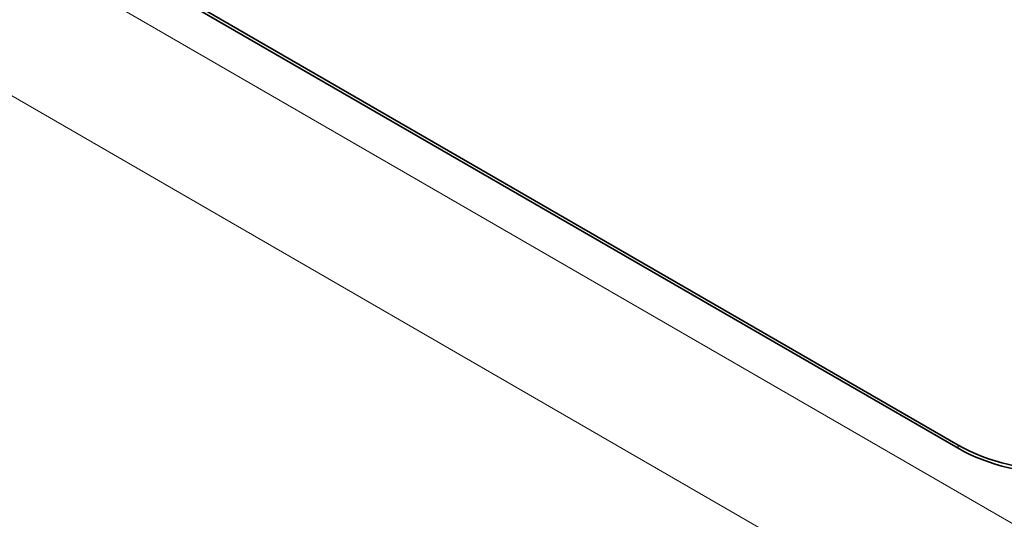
# Model space of a CAD drawing. Header units: millimetres. Extents: x 0 to 210, y 0 to 149.
# Tile 16 of 32: x 108.09 to 114.51, y 118.46 to 121.72. Entities that reach past the tile are written whole.
import ezdxf

# ---------------------------------------------------------------- set-up
doc = ezdxf.new("R2010")
doc.units = ezdxf.units.MM
doc.header["$LTSCALE"] = 0.5
doc.layers.add('Sichtbar (ISO)', color=7, linetype='Continuous', lineweight=35)
doc.layers.add('Sichtbar schmal (ISO)', color=7, linetype='Continuous', lineweight=18)

msp = doc.modelspace()

# ---------------------------------------------------------------- linework, layer by layer
at = {"layer": 'Sichtbar (ISO)'}
for p, q in [((114.2128, 118.9448), (106.7882, 123.2315)), ((114.2128, 118.9244), (106.7882, 123.211))]:
    msp.add_line(p, q, dxfattribs=at)
for centre in [(114.9199, 119.3531), (114.9199, 119.3327)]:
    msp.add_ellipse(centre, major_axis=(-1, 0), ratio=0.57735, start_param=0.785398, end_param=2.356194, dxfattribs=at)
at = {"layer": 'Sichtbar schmal (ISO)'}
for p, q in [((105.0646, 123.9204), (115.4414, 117.9293)), ((115.0172, 117.1945), (104.6404, 123.1855)), ((114.2128, 118.9244), (114.2128, 118.9448))]:
    msp.add_line(p, q, dxfattribs=at)

doc.saveas('drawing.dxf')
